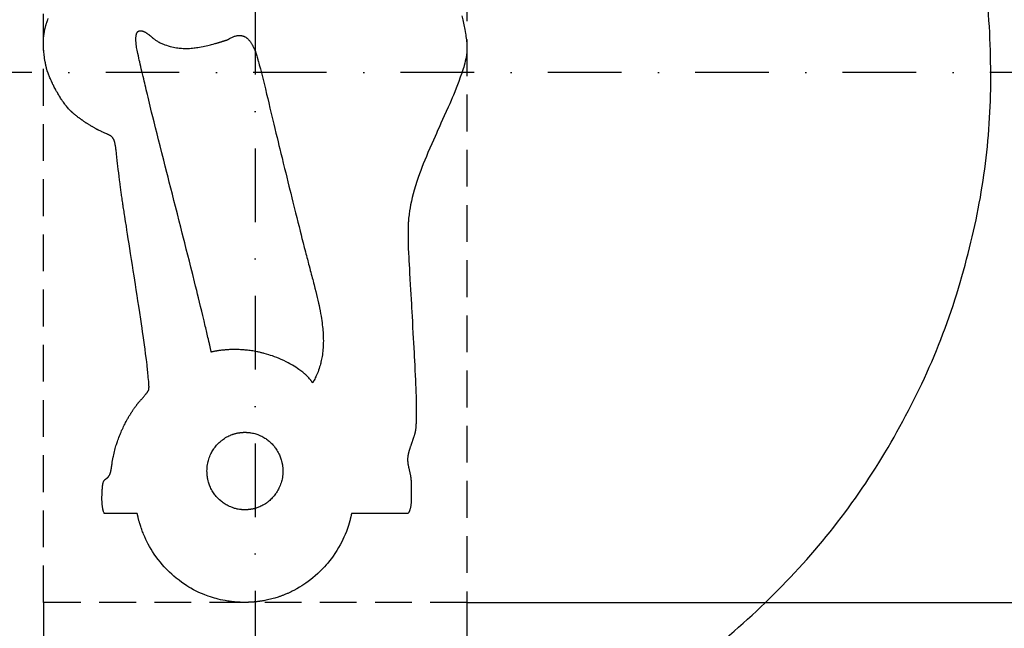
# Model space of a CAD drawing. Header units: millimetres. Extents: x -375 to 430, y -505 to 375.
# Tile 3 of 6: x -80 to 255, y -189 to 18. Entities that reach past the tile are written whole.
import ezdxf

# ---------------------------------------------------------------- set-up
doc = ezdxf.new("R2010")
doc.units = ezdxf.units.MM
doc.header["$LTSCALE"] = 5
doc.linetypes.add('ČERCHOVANÁX2', pattern=[2, 1, -0.5, 0, -0.5])
doc.linetypes.add('ČÁRKOVANÁX2', pattern=[1.5, 1, -0.5])
doc.layers.add('Kóty', color=2, linetype='Continuous')
doc.layers.add('Značka', color=7, linetype='Continuous')
doc.styles.get("Standard").update_dxf_attribs({"font": 'romand.shx', "height": 25})
doc.dimstyles.get("Standard").update_dxf_attribs({"dimtxt": 25, "dimasz": 30, "dimexe": 0.18, "dimexo": 0.0625, "dimgap": 12.5, "dimtad": 1, "dimdec": 0, "dimzin": 0, "dimdsep": 46, "dimtxsty": 'Standard', "dimcen": 0.09, "dimadec": 0, "dimazin": 0, "dimtfac": 1, "dimtdec": 0, "dimtofl": 0, "dimtmove": 0, "dimatfit": 3, "dimfxl": 1, "dimtolj": 1, "dimtzin": 0, "dimarcsym": 0})

# ---------------------------------------------------------------- blocks, each defined once
blk = doc.blocks.new('*D2')
at = {"layer": 'Defpoints', "color": 0, "transparency": 16777216}
for p in [(72, 180), (424.84, 180), (72, -180)]:
    blk.add_point(p, dxfattribs=at)
at = {"layer": 'Kóty', "color": 0, "lineweight": -2, "transparency": 16777216}
for p, q in [((72.06, 180), (425.02, 180)), ((424.84, -150), (424.84, 150)), ((72.06, -180), (425.02, -180))]:
    blk.add_line(p, q, dxfattribs=at)
at = {"layer": 'Kóty', "color": 0, "transparency": 16777216}
for points in [[(419.84, 150), (429.84, 150), (424.84, 180)], [(419.84, -150), (429.84, -150), (424.84, -180)]]:
    blk.add_solid(points, dxfattribs=at)
at = {"layer": 'Kóty', "color": 0, "transparency": 16777216, "insert": (399.84, 0), "char_height": 25, "attachment_point": 5, "rotation": 90}
blk.add_mtext('\\A1;360', dxfattribs=at)
blk = doc.blocks.new('*D3')
at = {"layer": 'Defpoints', "color": 0, "transparency": 16777216}
for p in [(-349.98, 0), (350.05, 0.12), (350.05, -499.82)]:
    blk.add_point(p, dxfattribs=at)
at = {"layer": 'Kóty', "color": 0, "lineweight": -2, "transparency": 16777216}
for p, q in [((350.05, 0.06), (350.05, -500)), ((-349.98, -0.06), (-349.98, -500)), ((-319.98, -499.82), (320.05, -499.82))]:
    blk.add_line(p, q, dxfattribs=at)
at = {"layer": 'Kóty', "color": 0, "transparency": 16777216}
for points in [[(-319.98, -494.82), (-319.98, -504.82), (-349.98, -499.82)], [(320.05, -494.82), (320.05, -504.82), (350.05, -499.82)]]:
    blk.add_solid(points, dxfattribs=at)
at = {"layer": 'Kóty', "color": 0, "transparency": 16777216, "insert": (0.04, -474.82), "char_height": 25, "attachment_point": 5}
blk.add_mtext('\\A1;700', dxfattribs=at)
blk = doc.blocks.new('*D5')
at = {"layer": 'Defpoints', "color": 0, "transparency": 16777216}
for p in [(-72, -180), (72, -180), (72, -424.82)]:
    blk.add_point(p, dxfattribs=at)
at = {"layer": 'Kóty', "color": 0, "lineweight": -2, "transparency": 16777216}
for p, q in [((-72, -180.06), (-72, -425)), ((72, -180.06), (72, -425)), ((-42, -424.82), (42, -424.82))]:
    blk.add_line(p, q, dxfattribs=at)
at = {"layer": 'Kóty', "color": 0, "transparency": 16777216}
for points in [[(-42, -419.82), (-42, -429.82), (-72, -424.82)], [(42, -419.82), (42, -429.82), (72, -424.82)]]:
    blk.add_solid(points, dxfattribs=at)
at = {"layer": 'Kóty', "color": 0, "transparency": 16777216, "insert": (0, -399.82), "char_height": 25, "attachment_point": 5}
blk.add_mtext('\\A1;144', dxfattribs=at)

msp = doc.modelspace()

# ---------------------------------------------------------------- linework, layer by layer
at = {"layer": 'Značka', "color": 6, "linetype": 'ČERCHOVANÁX2', "lineweight": 25, "ltscale": 5}
for p, q in [((0, 375), (0, -375)), ((375, 0), (-375, 0))]:
    msp.add_line(p, q, dxfattribs=at)
at = {"layer": 'Značka', "color": 1}
for points in [[(250.05, 0.12), (250.04, 1.75), (250.03, 3.39, 0.032169), (247.54, 35.98, 0.035722), (240.66, 67.98, 0.036667), (229.93, 98.88, 0.034753), (214.9, 127.94, 0.03404), (196.45, 154.96, 0.034453), (174.5, 179.19, 0.034563), (149.7, 200.52, 0.034428), (122.2, 218.24, 0.03439), (92.73, 232.42, 0.034416), (61.59, 242.43, 0.034424), (29.45, 248.49, 0.034418), (-3.22, 250.1, 0.034416), (-35.84, 247.64, 0.034415), (-67.81, 240.73, 0.034415), (-98.68, 229.92, 0.034416)], [(154.89, -196.3, 0.034405), (179.13, -174.33, 0.034415), (200.45, -149.52, 0.034488), (218.17, -122.04, 0.034417), (232.34, -92.57, 0.034078), (242.36, -61.42, 0.032788), (248.27, -30.87, 0.034264), (250.05, 0.12)]]:
    msp.add_lwpolyline(points, format="xyb", dxfattribs=at)
at = {"layer": 'Značka', "color": 6, "linetype": 'ČÁRKOVANÁX2', "ltscale": 2.5}
msp.add_lwpolyline([(-72, -180), (-72, 180), (72, 180), (72, -180), (-72, -180)], dxfattribs=at)
at = {"layer": 'Značka', "color": 5}
for points in [[(70.28, 19.23), (70.56, 17.92), (70.9, 16.27), (71.23, 14.62), (71.35, 13.97), (71.47, 13.32), (71.57, 12.78), (71.66, 12.24), (71.74, 11.7), (71.81, 11.16), (71.86, 10.72), (71.91, 10.29), (71.95, 9.74), (71.98, 9.2), (71.99, 8.95), (72, 8.71), (72, 8.5), (72, 8.3), (72, 8.09), (72, 7.89), (71.99, 7.72), (71.99, 7.56), (71.98, 7.36), (71.96, 7.15, -0.013721), (71.88, 6.25, -0.013181), (71.75, 5.36), (71.61, 4.62), (71.44, 3.89), (71.26, 3.15), (71.05, 2.43), (70.88, 1.85), (70.69, 1.27), (70.45, 0.55), (70.21, -0.17), (69.71, -1.59), (69.2, -3), (68.76, -4.17), (68.31, -5.33), (67.85, -6.49), (67.38, -7.64), (67, -8.56), (66.61, -9.47), (66.12, -10.61), (65.63, -11.75), (64.97, -13.25), (64.3, -14.74), (63.74, -15.98), (63.17, -17.22), (62.61, -18.46), (62.04, -19.7), (61.59, -20.7), (61.14, -21.69), (60.58, -22.94), (60.03, -24.18), (59.37, -25.69), (58.72, -27.2), (58.19, -28.47), (57.67, -29.74), (57.16, -31.01), (56.67, -32.29), (56.28, -33.32), (55.91, -34.35), (55.45, -35.65), (55.01, -36.96), (54.53, -38.43), (54.08, -39.92), (53.72, -41.17), (53.4, -42.42), (53.1, -43.68), (52.83, -44.95), (52.64, -45.97), (52.47, -46.99), (52.32, -48.08), (52.2, -49.17), (52.18, -49.36), (52.17, -49.55), (52.16, -49.57), (52.16, -49.59), (52.16, -49.63), (52.15, -49.66), (52.15, -49.76), (52.14, -49.85), (52.13, -49.97), (52.12, -50.09), (52.1, -50.22), (52.09, -50.34), (52.09, -50.44), (52.08, -50.54), (52.07, -50.66), (52.06, -50.78), (52.04, -51.08), (52.03, -51.37), (52.02, -51.61), (52.01, -51.86), (52, -52.1), (51.99, -52.34), (51.99, -52.54), (51.98, -52.73), (51.98, -52.94), (51.97, -53.15), (51.97, -53.18), (51.97, -53.22), (51.97, -53.44), (51.96, -53.67), (51.96, -54.12), (51.96, -54.56), (51.96, -55.68), (51.97, -56.8), (52.01, -58.29), (52.06, -59.79), (52.12, -61.28), (52.19, -62.77), (52.26, -63.96), (52.32, -65.15), (52.41, -66.64), (52.5, -68.13), (52.61, -70.1), (52.73, -72.07), (52.82, -73.71), (52.92, -75.36), (53.01, -77), (53.1, -78.64), (53.17, -79.95), (53.25, -81.26), (53.34, -82.9), (53.43, -84.54), (53.54, -86.54), (53.65, -88.54), (53.74, -90.2), (53.83, -91.87), (53.92, -93.53), (54.01, -95.2), (54.09, -96.53), (54.16, -97.86), (54.24, -99.53), (54.33, -101.19), (54.41, -102.84), (54.49, -104.49), (54.55, -105.86), (54.61, -107.24), (54.65, -108.61), (54.69, -109.98), (54.72, -111.08), (54.74, -112.18), (54.75, -113.56), (54.75, -114.93), (54.75, -115.41), (54.75, -115.88), (54.75, -116.28), (54.74, -116.67), (54.74, -117.07), (54.73, -117.47), (54.72, -117.78), (54.71, -118.1), (54.7, -118.5), (54.69, -118.89), (54.68, -119.23), (54.66, -119.57), (54.65, -119.85), (54.63, -120.13), (54.61, -120.41), (54.59, -120.69), (54.57, -120.91), (54.54, -121.14), (54.5, -121.41), (54.45, -121.69), (54.42, -121.88), (54.38, -122.07), (54.35, -122.23), (54.31, -122.39), (54.27, -122.55), (54.23, -122.7), (54.2, -122.83), (54.16, -122.95), (54.12, -123.11), (54.07, -123.27), (54.01, -123.48), (53.94, -123.7), (53.88, -123.89), (53.83, -124.07), (53.76, -124.25), (53.7, -124.43), (53.65, -124.57), (53.61, -124.72), (53.54, -124.9), (53.48, -125.08), (53.4, -125.31), (53.32, -125.53), (53.25, -125.72), (53.19, -125.91), (53.12, -126.1), (53.05, -126.29), (53, -126.44), (52.95, -126.6), (52.88, -126.79), (52.82, -126.98), (52.74, -127.2), (52.67, -127.42), (52.61, -127.6), (52.55, -127.79), (52.49, -127.97), (52.43, -128.16), (52.38, -128.31), (52.34, -128.45), (52.29, -128.64), (52.23, -128.83), (52.2, -128.93), (52.18, -129.03), (52.15, -129.12), (52.13, -129.21), (52.11, -129.29), (52.09, -129.38), (52.07, -129.45), (52.06, -129.51), (52.04, -129.6), (52.02, -129.69), (52, -129.78), (51.98, -129.88), (51.96, -129.96), (51.95, -130.04), (51.93, -130.12), (51.92, -130.2), (51.91, -130.26), (51.9, -130.32), (51.89, -130.4), (51.88, -130.48), (51.85, -130.73), (51.83, -130.99), (51.82, -131.19), (51.82, -131.41), (51.82, -131.62), (51.83, -131.82), (51.84, -131.99), (51.85, -132.16), (51.87, -132.37), (51.9, -132.58), (51.92, -132.79), (51.95, -133), (51.98, -133.17), (52.01, -133.34), (52.05, -133.51), (52.08, -133.68), (52.11, -133.82), (52.14, -133.96), (52.18, -134.13), (52.22, -134.3), (52.27, -134.52), (52.32, -134.73), (52.36, -134.91), (52.4, -135.09), (52.44, -135.26), (52.49, -135.44), (52.52, -135.58), (52.55, -135.73), (52.59, -135.91), (52.63, -136.08), (52.68, -136.31), (52.72, -136.54), (52.76, -136.73), (52.79, -136.92), (52.82, -137.11), (52.85, -137.3), (52.88, -137.45), (52.9, -137.61), (52.92, -137.8), (52.94, -137.99), (52.95, -138.09), (52.96, -138.19), (52.97, -138.27), (52.97, -138.35), (52.98, -138.43), (52.99, -138.51), (52.99, -138.58), (52.99, -138.65), (52.99, -138.73), (53, -138.81), (53, -138.91), (53, -139.01), (53, -139.1), (53, -139.18), (53, -139.27), (53, -139.35), (53, -139.42), (53, -139.49), (53, -139.57), (53, -139.66), (53, -139.95), (53, -140.23), (53, -140.47), (53, -140.71), (53, -140.95), (53.01, -141.19), (53.01, -141.38), (53.01, -141.57), (53.02, -141.81), (53.02, -142.05), (53.03, -142.33), (53.04, -142.6), (53.04, -142.83), (53.05, -143.06), (53.05, -143.29), (53.05, -143.52), (53.06, -143.71), (53.06, -143.89), (53.06, -144.12), (53.06, -144.35), (53.06, -144.62), (53.05, -144.9), (53.05, -145.12), (53.04, -145.35), (53.03, -145.58), (53.02, -145.81), (53.01, -145.99), (52.99, -146.17), (52.98, -146.4), (52.95, -146.62), (52.93, -146.87), (52.9, -147.11), (52.87, -147.31), (52.84, -147.51), (52.8, -147.71), (52.76, -147.91), (52.72, -148.07), (52.68, -148.22), (52.62, -148.42), (52.55, -148.61), (52.53, -148.69), (52.5, -148.77), (52.47, -148.83), (52.44, -148.9), (52.42, -148.96), (52.39, -149.03), (52.36, -149.08), (52.34, -149.13), (52.31, -149.19), (52.27, -149.26), (52.25, -149.3), (52.23, -149.34), (52.21, -149.38), (52.19, -149.41), (52.17, -149.45), (52.15, -149.48), (52.13, -149.51), (52.11, -149.54), (52.09, -149.57), (52.07, -149.61), (52.05, -149.63), (52.03, -149.65), (52.01, -149.67), (52, -149.69), (51.99, -149.71), (51.97, -149.73), (51.96, -149.74), (51.95, -149.76), (51.93, -149.78), (51.92, -149.8), (32.77, -149.8), (32.77, -149.82), (32.76, -149.84), (32.73, -150), (32.69, -150.17), (32.66, -150.32), (32.62, -150.47), (32.59, -150.63), (32.55, -150.78), (32.52, -150.9), (32.49, -151.03), (32.46, -151.16), (32.43, -151.29), (32.43, -151.31), (32.42, -151.33), (32.38, -151.49), (32.34, -151.65), (32.26, -151.96), (32.18, -152.28), (31.96, -153.06), (31.73, -153.84), (31.39, -154.87), (31.01, -155.89), (30.61, -156.89), (30.18, -157.89), (29.81, -158.68), (29.42, -159.45), (28.91, -160.41), (28.37, -161.35), (27.75, -162.4), (27.1, -163.43), (26.53, -164.26), (25.93, -165.08), (25.32, -165.88), (24.68, -166.67), (24.15, -167.28), (23.61, -167.88), (22.91, -168.61), (22.19, -169.33), (21.32, -170.17), (20.43, -170.98), (19.66, -171.63), (18.87, -172.26), (18.07, -172.87), (17.25, -173.46), (16.58, -173.91), (15.9, -174.34), (15.04, -174.86), (14.17, -175.36), (13.09, -175.95, -0.009284), (11.99, -176.5, -0.008569), (11.07, -176.93, -0.007832), (10.13, -177.33, -0.007564), (9.18, -177.71, -0.007704), (8.22, -178.05, -0.006535), (7.44, -178.3, -0.007226), (6.66, -178.54, -0.007901), (5.68, -178.8, -0.00488), (4.69, -179.04), (4.2, -179.15), (3.71, -179.26), (3.31, -179.34), (2.9, -179.42), (2.49, -179.49, -0.003048), (2.07, -179.56), (1.75, -179.6, -0.002442), (1.42, -179.65, -0.002844), (1, -179.71, -0.002544), (0.59, -179.76, -0.001931), (0.27, -179.79, -0.00218), (-0.04, -179.82, -0.002031), (-0.31, -179.85, -0.00202), (-0.57, -179.88, -0.002145), (-0.83, -179.9), (-1.1, -179.92), (-1.31, -179.93), (-1.52, -179.94), (-1.78, -179.96), (-2.05, -179.97), (-2.24, -179.97), (-2.43, -179.98), (-2.59, -179.98), (-2.75, -179.99), (-2.91, -179.99), (-3.07, -179.99), (-3.2, -180), (-3.33, -180), (-3.47, -180), (-3.61, -180), (-3.63, -180), (-3.65, -180), (-3.68, -180), (-3.7, -180), (-3.75, -180), (-3.8, -180), (-3.92, -180), (-4.04, -180), (-4.2, -179.99), (-4.36, -179.99), (-4.52, -179.99), (-4.68, -179.98), (-4.81, -179.98), (-4.94, -179.98), (-5.1, -179.97), (-5.26, -179.97), (-5.64, -179.95), (-6.02, -179.93), (-6.34, -179.91), (-6.65, -179.88), (-6.97, -179.85), (-7.28, -179.82), (-7.54, -179.8), (-7.79, -179.77), (-8.1, -179.73), (-8.42, -179.69, -0.00534), (-9.34, -179.56, -0.006997), (-10.25, -179.41), (-11.01, -179.26), (-11.77, -179.1), (-12.53, -178.92), (-13.28, -178.72), (-13.87, -178.56), (-14.47, -178.38), (-15.2, -178.13), (-15.94, -177.88), (-17.08, -177.46, -0.009597), (-18.2, -177), (-19.13, -176.59), (-20.04, -176.15), (-20.94, -175.68), (-21.82, -175.19), (-22.52, -174.78), (-23.21, -174.35), (-24.06, -173.79), (-24.89, -173.21), (-25.86, -172.5), (-26.82, -171.76), (-27.6, -171.12), (-28.35, -170.45), (-29.09, -169.76), (-29.81, -169.05), (-30.37, -168.47), (-30.92, -167.88), (-31.58, -167.12), (-32.23, -166.34), (-32.99, -165.39), (-33.73, -164.41), (-34.31, -163.58), (-34.88, -162.73), (-35.41, -161.87), (-35.93, -160.99), (-36.32, -160.27), (-36.69, -159.55), (-37.13, -158.63), (-37.56, -157.71), (-37.76, -157.25), (-37.95, -156.8), (-38.11, -156.41), (-38.26, -156.03), (-38.41, -155.64), (-38.55, -155.25), (-38.66, -154.94), (-38.77, -154.63), (-38.9, -154.24), (-39.03, -153.85), (-39.12, -153.55), (-39.22, -153.25), (-39.3, -153), (-39.37, -152.75), (-39.44, -152.5), (-39.51, -152.25), (-39.56, -152.04), (-39.62, -151.84), (-39.68, -151.59), (-39.74, -151.33), (-39.79, -151.15), (-39.83, -150.97), (-39.87, -150.81), (-39.9, -150.66), (-39.94, -150.5), (-39.97, -150.35), (-40, -150.23), (-40.02, -150.1), (-40.05, -149.97), (-40.08, -149.84), (-40.09, -149.82), (-40.09, -149.8), (-51.28, -149.8), (-51.29, -149.77), (-51.3, -149.75), (-51.31, -149.73), (-51.32, -149.71), (-51.33, -149.69), (-51.34, -149.67), (-51.35, -149.66), (-51.36, -149.64), (-51.36, -149.62), (-51.37, -149.6), (-51.45, -149.41), (-51.52, -149.22), (-51.58, -149.06), (-51.62, -148.9), (-51.67, -148.73), (-51.71, -148.57), (-51.74, -148.43), (-51.77, -148.3), (-51.8, -148.13), (-51.83, -147.97), (-51.87, -147.74), (-51.9, -147.52), (-51.93, -147.34), (-51.95, -147.15), (-51.97, -146.96), (-51.99, -146.78), (-52, -146.63), (-52.01, -146.48), (-52.03, -146.29), (-52.04, -146.1), (-52.05, -145.87), (-52.06, -145.63), (-52.07, -145.43), (-52.07, -145.23), (-52.07, -145.03), (-52.08, -144.83), (-52.08, -144.67), (-52.08, -144.51), (-52.07, -144.31), (-52.07, -144.11), (-52.07, -143.87), (-52.06, -143.63), (-52.06, -143.44), (-52.05, -143.24), (-52.04, -143.04), (-52.03, -142.84), (-52.02, -142.69), (-52.02, -142.53), (-52, -142.33), (-51.99, -142.13), (-51.99, -142.04), (-51.98, -141.95), (-51.98, -141.88), (-51.98, -141.8), (-51.97, -141.73), (-51.96, -141.65), (-51.96, -141.59), (-51.96, -141.53), (-51.95, -141.46), (-51.95, -141.38), (-51.94, -141.3), (-51.94, -141.21), (-51.93, -141.14), (-51.93, -141.07), (-51.92, -141), (-51.91, -140.93), (-51.91, -140.87), (-51.91, -140.82), (-51.9, -140.75), (-51.89, -140.68), (-51.88, -140.48), (-51.86, -140.28), (-51.84, -140.12), (-51.82, -139.96), (-51.79, -139.79), (-51.75, -139.63), (-51.72, -139.51), (-51.69, -139.38), (-51.63, -139.23), (-51.57, -139.08), (-51.54, -139.01), (-51.51, -138.94), (-51.49, -138.89), (-51.46, -138.84), (-51.43, -138.79), (-51.4, -138.74), (-51.38, -138.69), (-51.35, -138.65), (-51.32, -138.61), (-51.28, -138.56), (-51.25, -138.51), (-51.21, -138.47), (-51.18, -138.43), (-51.14, -138.39), (-51.11, -138.35), (-51.07, -138.32), (-51.05, -138.29), (-51.01, -138.26), (-50.98, -138.23), (-50.94, -138.2), (-50.88, -138.15), (-50.82, -138.1), (-50.76, -138.06), (-50.71, -138.01), (-50.66, -137.98), (-50.6, -137.94), (-50.56, -137.91), (-50.52, -137.87), (-50.46, -137.83), (-50.41, -137.79), (-50.35, -137.75), (-50.29, -137.7), (-50.24, -137.66), (-50.2, -137.62), (-50.15, -137.58), (-50.1, -137.54), (-50.07, -137.5), (-50.03, -137.47), (-49.99, -137.42), (-49.95, -137.37), (-49.88, -137.31), (-49.82, -137.24), (-49.78, -137.17), (-49.73, -137.11), (-49.69, -137.05), (-49.65, -136.98), (-49.61, -136.93), (-49.58, -136.88), (-49.54, -136.81), (-49.51, -136.74), (-49.44, -136.6), (-49.38, -136.46), (-49.33, -136.34), (-49.28, -136.22), (-49.24, -136.1), (-49.2, -135.97), (-49.17, -135.87), (-49.14, -135.78), (-49.11, -135.65), (-49.08, -135.52), (-49.06, -135.47), (-49.05, -135.41), (-49.04, -135.36), (-49.03, -135.32), (-49.02, -135.27), (-49.01, -135.22), (-49, -135.18), (-48.99, -135.14), (-48.99, -135.1), (-48.98, -135.05), (-48.96, -134.95), (-48.94, -134.85), (-48.93, -134.77), (-48.92, -134.68), (-48.91, -134.6), (-48.89, -134.52), (-48.88, -134.45), (-48.88, -134.38), (-48.87, -134.31), (-48.86, -134.24), (-48.85, -134.23), (-48.85, -134.21), (-48.84, -134.13), (-48.83, -134.05), (-48.81, -133.88), (-48.78, -133.72), (-48.72, -133.31), (-48.66, -132.9), (-48.57, -132.35), (-48.48, -131.8), (-48.38, -131.26), (-48.28, -130.71), (-48.19, -130.28), (-48.1, -129.84), (-47.97, -129.31), (-47.84, -128.77), (-47.7, -128.24), (-47.56, -127.71), (-47.44, -127.28), (-47.31, -126.84), (-47.18, -126.41), (-47.04, -125.98), (-46.93, -125.63), (-46.81, -125.29), (-46.65, -124.86), (-46.5, -124.43), (-46.31, -123.93), (-46.11, -123.42), (-45.94, -123), (-45.77, -122.58), (-45.6, -122.17), (-45.41, -121.75), (-45.27, -121.42), (-45.12, -121.09), (-44.92, -120.68), (-44.73, -120.28), (-44.49, -119.79), (-44.24, -119.3), (-44.03, -118.89), (-43.82, -118.49), (-43.6, -118.09), (-43.38, -117.69), (-43.19, -117.38), (-43.01, -117.06), (-42.78, -116.67), (-42.54, -116.28), (-42.42, -116.1), (-42.31, -115.91), (-42.21, -115.75), (-42.11, -115.6), (-42.01, -115.44), (-41.91, -115.29), (-41.83, -115.16), (-41.75, -115.04), (-41.65, -114.88), (-41.55, -114.73), (-41.43, -114.54), (-41.31, -114.36), (-41.2, -114.2), (-41.1, -114.05), (-41, -113.89), (-40.89, -113.74), (-40.81, -113.62), (-40.72, -113.5), (-40.61, -113.35), (-40.5, -113.2), (-40.39, -113.05), (-40.28, -112.91), (-40.18, -112.79), (-40.09, -112.67), (-39.99, -112.55), (-39.89, -112.43), (-39.82, -112.34), (-39.74, -112.24), (-39.64, -112.12), (-39.54, -112.01), (-39.41, -111.86), (-39.28, -111.71), (-39.18, -111.59), (-39.07, -111.47), (-38.96, -111.34), (-38.85, -111.22), (-38.77, -111.12), (-38.68, -111.02), (-38.57, -110.9), (-38.46, -110.78), (-38.33, -110.63), (-38.21, -110.48), (-38.1, -110.35), (-37.99, -110.23), (-37.88, -110.1), (-37.78, -109.98), (-37.69, -109.88), (-37.61, -109.78), (-37.5, -109.65), (-37.39, -109.52), (-37.29, -109.4), (-37.18, -109.27), (-37.1, -109.16), (-37.01, -109.06), (-36.93, -108.95), (-36.84, -108.84), (-36.77, -108.75), (-36.71, -108.67), (-36.63, -108.56), (-36.55, -108.44), (-36.52, -108.4), (-36.5, -108.36), (-36.47, -108.33), (-36.45, -108.29), (-36.43, -108.26), (-36.41, -108.22), (-36.39, -108.2), (-36.37, -108.17), (-36.35, -108.14), (-36.33, -108.1), (-36.32, -108.08), (-36.31, -108.06), (-36.3, -108.04), (-36.29, -108.02), (-36.28, -108.01), (-36.27, -107.99), (-36.26, -107.97), (-36.26, -107.96), (-36.25, -107.94), (-36.24, -107.92), (-36.24, -107.91), (-36.23, -107.9), (-36.23, -107.89), (-36.22, -107.88), (-36.22, -107.87), (-36.22, -107.86), (-36.21, -107.86), (-36.21, -107.85), (-36.21, -107.84), (-36.2, -107.83), (-36.19, -107.78), (-36.19, -107.73), (-36.18, -107.68), (-36.17, -107.64), (-36.16, -107.6), (-36.15, -107.56), (-36.15, -107.52), (-36.14, -107.49), (-36.13, -107.45), (-36.13, -107.4), (-36.11, -107.21), (-36.1, -107.02), (-36.09, -106.86), (-36.09, -106.69), (-36.1, -106.53), (-36.1, -106.37), (-36.11, -106.24), (-36.12, -106.11), (-36.13, -105.95), (-36.14, -105.79), (-36.2, -105), (-36.27, -104.22), (-36.33, -103.57), (-36.39, -102.92), (-36.45, -102.28), (-36.52, -101.63), (-36.57, -101.11), (-36.63, -100.59), (-36.7, -99.95), (-36.77, -99.3), (-36.99, -97.43), (-37.23, -95.57), (-37.43, -94.01), (-37.64, -92.46), (-37.86, -90.9), (-38.08, -89.35), (-38.27, -88.11), (-38.45, -86.86), (-38.68, -85.31), (-38.92, -83.75), (-39.25, -81.56), (-39.58, -79.36), (-39.86, -77.52), (-40.14, -75.69), (-40.42, -73.86), (-40.7, -72.03), (-40.92, -70.57), (-41.15, -69.1), (-41.43, -67.27), (-41.72, -65.44), (-42.03, -63.46), (-42.34, -61.47), (-42.6, -59.81), (-42.86, -58.16), (-43.12, -56.5), (-43.38, -54.85), (-43.58, -53.52), (-43.79, -52.19), (-44.05, -50.54), (-44.31, -48.88), (-44.4, -48.27), (-44.5, -47.65), (-44.58, -47.14), (-44.66, -46.63), (-44.74, -46.12), (-44.82, -45.6), (-44.88, -45.19), (-44.94, -44.78), (-45.02, -44.27), (-45.1, -43.76), (-45.18, -43.21), (-45.26, -42.66), (-45.33, -42.21), (-45.39, -41.75), (-45.46, -41.29), (-45.52, -40.84), (-45.58, -40.47), (-45.63, -40.11), (-45.69, -39.65), (-45.75, -39.19), (-45.94, -37.8), (-46.12, -36.41), (-46.26, -35.25), (-46.4, -34.09), (-46.53, -32.92), (-46.67, -31.76), (-46.77, -30.83), (-46.88, -29.9), (-47.01, -28.73), (-47.14, -27.57), (-47.18, -27.16), (-47.23, -26.75), (-47.27, -26.4), (-47.32, -26.06), (-47.36, -25.72), (-47.41, -25.38), (-47.46, -25.11), (-47.5, -24.84), (-47.57, -24.5), (-47.64, -24.16), (-47.67, -24.01), (-47.7, -23.87), (-47.73, -23.75), (-47.76, -23.63), (-47.8, -23.51), (-47.83, -23.39), (-47.86, -23.29), (-47.89, -23.2), (-47.93, -23.08), (-47.98, -22.97), (-48.01, -22.89), (-48.04, -22.81), (-48.07, -22.74), (-48.11, -22.67), (-48.14, -22.61), (-48.17, -22.55), (-48.2, -22.5), (-48.23, -22.45), (-48.26, -22.38), (-48.3, -22.32), (-48.33, -22.28), (-48.36, -22.24), (-48.39, -22.2), (-48.41, -22.17), (-48.44, -22.14), (-48.47, -22.1), (-48.49, -22.08), (-48.51, -22.05), (-48.54, -22.02), (-48.57, -21.99), (-48.61, -21.95), (-48.64, -21.91), (-48.67, -21.88), (-48.7, -21.85), (-48.73, -21.83), (-48.76, -21.8), (-48.79, -21.77), (-48.81, -21.75), (-48.85, -21.73), (-48.88, -21.7), (-48.94, -21.65), (-49.01, -21.6), (-49.07, -21.56), (-49.12, -21.52), (-49.18, -21.49), (-49.24, -21.45), (-49.29, -21.42), (-49.33, -21.4), (-49.39, -21.36), (-49.45, -21.33), (-49.57, -21.27), (-49.69, -21.2), (-49.78, -21.16), (-49.88, -21.11), (-49.98, -21.06), (-50.08, -21.01), (-50.16, -20.98), (-50.24, -20.94), (-50.35, -20.9), (-50.45, -20.85), (-50.75, -20.72), (-51.06, -20.59), (-51.32, -20.47), (-51.57, -20.36), (-51.83, -20.25), (-52.08, -20.13), (-52.29, -20.04), (-52.49, -19.94), (-52.74, -19.82), (-52.99, -19.7), (-53.17, -19.61), (-53.35, -19.52), (-53.5, -19.44), (-53.65, -19.36), (-53.79, -19.29), (-53.94, -19.21), (-54.06, -19.14), (-54.17, -19.08), (-54.32, -19), (-54.46, -18.92), (-54.67, -18.8), (-54.88, -18.68), (-55.06, -18.58), (-55.23, -18.48), (-55.41, -18.37), (-55.58, -18.27), (-55.72, -18.19), (-55.85, -18.1), (-56.03, -18), (-56.2, -17.89), (-56.4, -17.77), (-56.6, -17.64), (-56.77, -17.54), (-56.93, -17.43), (-57.1, -17.32), (-57.26, -17.21), (-57.4, -17.13), (-57.53, -17.04), (-57.69, -16.93), (-57.86, -16.82), (-58.02, -16.71), (-58.19, -16.6), (-58.33, -16.5), (-58.47, -16.4), (-58.61, -16.31), (-58.75, -16.21), (-58.87, -16.13), (-58.98, -16.06), (-59.11, -15.96), (-59.25, -15.86), (-59.42, -15.74), (-59.58, -15.62), (-59.72, -15.52), (-59.86, -15.42), (-59.99, -15.32), (-60.13, -15.22), (-60.24, -15.14), (-60.34, -15.06), (-60.48, -14.95), (-60.61, -14.85), (-60.77, -14.73), (-60.93, -14.61), (-61.06, -14.5), (-61.18, -14.4), (-61.31, -14.29), (-61.44, -14.19), (-61.54, -14.1), (-61.64, -14.02), (-61.77, -13.91), (-61.89, -13.8), (-61.95, -13.75), (-62.01, -13.7), (-62.06, -13.66), (-62.11, -13.62), (-62.15, -13.57), (-62.2, -13.53), (-62.24, -13.49), (-62.28, -13.46), (-62.33, -13.42), (-62.37, -13.37), (-62.43, -13.32), (-62.48, -13.27), (-62.53, -13.23), (-62.58, -13.19), (-62.62, -13.14), (-62.67, -13.1), (-62.7, -13.07), (-62.74, -13.03), (-62.78, -13), (-62.82, -12.96), (-62.82, -12.95), (-62.83, -12.95), (-62.87, -12.91), (-62.91, -12.87), (-62.99, -12.79), (-63.07, -12.71), (-63.26, -12.51), (-63.45, -12.3), (-63.7, -12.03), (-63.94, -11.74), (-64.17, -11.45), (-64.4, -11.16), (-64.58, -10.92), (-64.75, -10.68), (-64.97, -10.38), (-65.19, -10.07), (-65.45, -9.69), (-65.71, -9.31), (-65.92, -8.99), (-66.13, -8.66), (-66.33, -8.34), (-66.54, -8.01), (-66.69, -7.75), (-66.85, -7.49), (-67.05, -7.15), (-67.24, -6.82), (-67.48, -6.4), (-67.71, -5.99), (-67.91, -5.64), (-68.1, -5.28), (-68.28, -4.93), (-68.47, -4.57), (-68.61, -4.29), (-68.76, -4), (-68.93, -3.64), (-69.11, -3.28), (-69.29, -2.88), (-69.48, -2.48), (-69.63, -2.15), (-69.77, -1.81), (-69.92, -1.47), (-70.06, -1.13), (-70.16, -0.86), (-70.27, -0.59), (-70.4, -0.24), (-70.52, 0.1), (-70.57, 0.25), (-70.62, 0.39), (-70.66, 0.51), (-70.7, 0.63), (-70.74, 0.75), (-70.77, 0.88), (-70.8, 0.97), (-70.83, 1.07), (-70.87, 1.19), (-70.9, 1.31), (-70.93, 1.44), (-70.97, 1.57), (-70.99, 1.68), (-71.02, 1.79), (-71.04, 1.9), (-71.07, 2.01), (-71.09, 2.09), (-71.1, 2.18), (-71.12, 2.27), (-71.14, 2.36), (-71.14, 2.38), (-71.15, 2.39), (-71.16, 2.48), (-71.18, 2.56), (-71.21, 2.72), (-71.25, 2.89), (-71.32, 3.3), (-71.4, 3.71), (-71.49, 4.26), (-71.58, 4.81), (-71.65, 5.36), (-71.72, 5.92), (-71.77, 6.36), (-71.82, 6.81), (-71.87, 7.36), (-71.91, 7.92), (-71.94, 8.36), (-71.97, 8.8), (-71.98, 9.16), (-71.99, 9.53), (-72, 9.9), (-72, 10.27), (-72, 10.56), (-71.99, 10.85, -0.004919), (-71.97, 11.22), (-71.94, 11.59, -0.004666), (-71.91, 12, -0.005774), (-71.87, 12.41, -0.005067), (-71.83, 12.75, -0.004639), (-71.78, 13.09, -0.004375), (-71.73, 13.43, -0.004215), (-71.67, 13.77, -0.00347), (-71.62, 14.05, -0.003599), (-71.56, 14.32, -0.004081), (-71.49, 14.65, -0.002727), (-71.41, 14.99, -0.003435), (-71.3, 15.44, -0.004867), (-71.18, 15.89, -0.004242), (-71.07, 16.26, -0.003441), (-70.96, 16.63, -0.002968), (-70.85, 17.01), (-70.73, 17.37), (-70.63, 17.67), (-70.53, 17.96), (-70.4, 18.32)], [(-9.5, 11.12), (-9.5, 11.13), (-9.49, 11.13), (-9.45, 11.16), (-9.4, 11.18), (-9.36, 11.21), (-9.31, 11.24), (-9.27, 11.26), (-9.23, 11.29), (-9.19, 11.31), (-9.15, 11.33), (-9.11, 11.36), (-9.07, 11.38), (-8.78, 11.55), (-8.48, 11.71), (-8.23, 11.84), (-7.98, 11.96), (-7.72, 12.07), (-7.46, 12.17), (-7.25, 12.25), (-7.04, 12.32), (-6.77, 12.4), (-6.5, 12.46), (-6.3, 12.51), (-6.1, 12.55), (-5.94, 12.58), (-5.77, 12.6), (-5.6, 12.61), (-5.43, 12.62), (-5.29, 12.62), (-5.16, 12.62), (-4.99, 12.6), (-4.82, 12.59), (-4.66, 12.56), (-4.5, 12.54), (-4.36, 12.51), (-4.23, 12.47), (-4.1, 12.43), (-3.97, 12.39), (-3.86, 12.35), (-3.76, 12.31), (-3.64, 12.25), (-3.51, 12.19), (-3.36, 12.1), (-3.2, 12.01), (-3.07, 11.93), (-2.95, 11.84), (-2.83, 11.75), (-2.72, 11.66), (-2.62, 11.58), (-2.54, 11.5), (-2.43, 11.4), (-2.32, 11.29), (-2.12, 11.07), (-1.92, 10.85), (-1.76, 10.65), (-1.62, 10.45), (-1.47, 10.25), (-1.34, 10.04), (-1.23, 9.87), (-1.13, 9.69), (-1.01, 9.48), (-0.89, 9.26, -0.007817), (-0.65, 8.8, -0.008826), (-0.43, 8.33), (-0.26, 7.94), (-0.09, 7.54), (0.06, 7.14), (0.21, 6.73), (0.32, 6.41), (0.42, 6.08), (0.55, 5.67), (0.67, 5.26), (0.71, 5.13), (0.74, 5.01), (0.77, 4.91), (0.8, 4.81), (0.83, 4.71), (0.86, 4.61), (0.88, 4.53), (0.9, 4.45), (0.92, 4.37), (0.95, 4.28), (0.95, 4.26), (0.96, 4.25), (1.03, 3.98), (1.1, 3.71), (1.25, 3.16), (1.4, 2.62), (1.76, 1.26), (2.11, -0.1), (2.57, -1.92), (3.02, -3.74), (3.46, -5.56), (3.9, -7.38), (4.25, -8.84), (4.6, -10.3), (5.04, -12.12), (5.47, -13.95), (5.9, -15.75), (6.34, -17.55), (6.7, -19.05), (7.07, -20.55), (7.44, -22.05), (7.8, -23.54), (8.1, -24.74), (8.39, -25.94), (8.76, -27.44), (9.13, -28.94), (9.57, -30.75), (10.02, -32.55), (10.38, -34.06), (10.75, -35.57), (11.12, -37.08), (11.49, -38.58), (11.79, -39.79), (12.08, -40.99), (12.46, -42.5), (12.83, -44.01), (13.29, -45.86), (13.75, -47.7), (14.13, -49.24), (14.52, -50.78), (14.91, -52.32), (15.3, -53.86), (15.61, -55.09), (15.92, -56.32), (16.31, -57.86), (16.71, -59.39), (16.9, -60.15), (17.09, -60.9), (17.25, -61.53), (17.42, -62.16), (17.58, -62.79), (17.74, -63.42), (17.87, -63.92), (18, -64.43), (18.17, -65.06), (18.33, -65.68), (18.54, -66.45), (18.74, -67.22), (18.91, -67.86), (19.08, -68.5), (19.25, -69.13), (19.42, -69.77), (19.55, -70.28), (19.69, -70.8), (19.86, -71.43), (20.02, -72.07), (20.33, -73.24), (20.62, -74.41), (20.87, -75.39), (21.1, -76.37), (21.33, -77.35), (21.55, -78.33), (21.72, -79.11), (21.88, -79.9), (22.07, -80.89), (22.25, -81.88), (22.4, -82.72), (22.54, -83.57), (22.65, -84.27), (22.74, -84.99), (22.83, -85.7), (22.91, -86.41), (22.97, -86.98), (23.02, -87.55), (23.07, -88.26), (23.11, -88.98), (23.14, -89.74), (23.17, -90.5), (23.18, -91.14), (23.17, -91.78), (23.15, -92.41), (23.13, -93.05), (23.1, -93.56), (23.06, -94.06), (22.99, -94.69), (22.92, -95.33), (22.84, -95.89), (22.75, -96.46), (22.67, -96.93), (22.58, -97.4), (22.48, -97.86), (22.38, -98.33), (22.28, -98.7), (22.19, -99.07), (22.06, -99.52), (21.92, -99.98), (21.74, -100.56), (21.54, -101.14), (21.37, -101.61), (21.18, -102.08), (20.99, -102.55), (20.78, -103.01), (20.61, -103.38), (20.43, -103.74), (20.24, -104.13), (20.04, -104.5), (20, -104.57), (19.96, -104.64), (19.96, -104.65), (19.95, -104.66), (19.94, -104.68), (19.92, -104.71), (19.89, -104.77), (19.86, -104.83), (19.81, -104.91), (19.77, -104.99), (19.73, -105.07), (19.68, -105.15), (19.64, -105.21), (19.61, -105.28), (19.57, -105.34), (19.53, -105.41), (19.52, -105.42), (19.52, -105.44), (19.51, -105.43), (19.51, -105.42), (19.5, -105.41), (19.49, -105.39), (19.47, -105.36), (19.45, -105.33), (19.43, -105.28), (19.4, -105.24), (19.37, -105.2), (19.35, -105.15), (19.33, -105.12), (19.3, -105.08), (19.28, -105.04), (19.25, -105), (19.17, -104.88), (19.09, -104.76), (19.02, -104.67), (18.94, -104.57), (18.87, -104.48), (18.8, -104.38), (18.74, -104.31), (18.68, -104.24), (18.6, -104.15), (18.52, -104.06), (18.26, -103.76), (17.99, -103.48), (17.76, -103.24), (17.53, -103.02), (17.29, -102.79), (17.05, -102.57), (16.86, -102.4), (16.66, -102.23), (16.4, -102.02), (16.15, -101.81), (15.53, -101.33), (14.89, -100.86), (14.35, -100.48), (13.8, -100.11), (13.24, -99.76), (12.68, -99.42), (12.22, -99.16), (11.76, -98.9), (11.18, -98.59), (10.59, -98.29), (9.72, -97.86), (8.85, -97.46), (8.11, -97.14), (7.37, -96.83), (6.62, -96.55), (5.86, -96.28), (5.25, -96.07), (4.64, -95.88), (3.87, -95.65), (3.09, -95.43, 0.005088), (2.03, -95.16, 0.007747), (0.96, -94.91, 0.007244), (0.07, -94.73, 0.006627), (-0.83, -94.57, 0.006397), (-1.73, -94.43, 0.006478), (-2.63, -94.32, 0.005559), (-3.36, -94.25, 0.006303), (-4.08, -94.19, 0.006752), (-4.99, -94.14, 0.003757), (-5.9, -94.11), (-6.37, -94.1), (-6.84, -94.09), (-7.24, -94.09), (-7.63, -94.09), (-8.02, -94.1), (-8.41, -94.12), (-8.73, -94.13), (-9.04, -94.14), (-9.43, -94.17), (-9.82, -94.2), (-10.25, -94.23, 0.00321), (-10.68, -94.27), (-11.04, -94.3), (-11.39, -94.34), (-11.75, -94.39, 0.002762), (-12.1, -94.43), (-12.38, -94.47, 0.002595), (-12.67, -94.51, 0.00285), (-13.02, -94.57, 0.002092), (-13.37, -94.63), (-13.56, -94.67), (-13.75, -94.7), (-13.9, -94.73), (-14.06, -94.76), (-14.21, -94.79), (-14.37, -94.82), (-14.49, -94.84), (-14.61, -94.87), (-14.74, -94.89), (-14.88, -94.92), (-14.9, -94.93), (-14.92, -94.93), (-14.93, -94.89), (-14.94, -94.84), (-14.96, -94.76), (-14.98, -94.67), (-15.03, -94.45), (-15.08, -94.23), (-15.15, -93.94), (-15.21, -93.65), (-15.28, -93.36), (-15.35, -93.07), (-15.4, -92.84), (-15.45, -92.61), (-15.52, -92.32), (-15.58, -92.02), (-15.75, -91.32), (-15.91, -90.61), (-16.05, -90.02), (-16.18, -89.43), (-16.32, -88.84), (-16.46, -88.25), (-16.57, -87.78), (-16.68, -87.31), (-16.82, -86.72), (-16.95, -86.13), (-17.38, -84.32), (-17.82, -82.51), (-18.18, -81), (-18.54, -79.5), (-18.91, -77.99), (-19.28, -76.48), (-19.57, -75.28), (-19.87, -74.07), (-20.24, -72.57), (-20.61, -71.06), (-21.23, -68.59), (-21.84, -66.12), (-22.36, -64.06), (-22.88, -62), (-23.4, -59.94), (-23.92, -57.88), (-24.34, -56.23), (-24.76, -54.59), (-25.29, -52.53), (-25.81, -50.47), (-26.45, -47.98), (-27.08, -45.49), (-27.61, -43.42), (-28.14, -41.35), (-28.67, -39.28), (-29.2, -37.2), (-29.62, -35.55), (-30.05, -33.89), (-30.58, -31.81), (-31.1, -29.74), (-31.73, -27.29), (-32.34, -24.85), (-32.86, -22.81), (-33.37, -20.77), (-33.88, -18.73), (-34.39, -16.69), (-34.79, -15.06), (-35.19, -13.42), (-35.69, -11.38), (-36.18, -9.34), (-36.41, -8.38), (-36.64, -7.42), (-36.83, -6.63), (-37.02, -5.83), (-37.21, -5.03), (-37.4, -4.24), (-37.55, -3.6), (-37.7, -2.96), (-37.89, -2.16), (-38.08, -1.37), (-38.31, -0.43), (-38.53, 0.5), (-38.71, 1.28), (-38.9, 2.06), (-39.08, 2.84), (-39.26, 3.62), (-39.4, 4.24), (-39.54, 4.87), (-39.71, 5.66), (-39.88, 6.44), (-40, 7.01), (-40.12, 7.59), (-40.21, 8.07), (-40.29, 8.55), (-40.37, 9.03), (-40.43, 9.51), (-40.47, 9.89), (-40.5, 10.28, -0.008416), (-40.53, 10.77, -0.007464), (-40.54, 11.25), (-40.54, 11.44), (-40.54, 11.63), (-40.54, 11.78), (-40.53, 11.94), (-40.52, 12.09), (-40.5, 12.25), (-40.49, 12.37), (-40.47, 12.5, -0.008563), (-40.44, 12.65, -0.007218), (-40.41, 12.8), (-40.39, 12.89, -0.007128), (-40.37, 12.98, -0.006645), (-40.35, 13.06, -0.007142), (-40.33, 13.13, -0.007033), (-40.3, 13.2, -0.008045), (-40.27, 13.27), (-40.25, 13.33), (-40.23, 13.39), (-40.19, 13.46), (-40.16, 13.52), (-40.13, 13.57), (-40.1, 13.62), (-40.08, 13.66), (-40.05, 13.7), (-40.03, 13.74), (-40, 13.78), (-39.97, 13.81), (-39.95, 13.83), (-39.92, 13.87), (-39.88, 13.9), (-39.85, 13.94), (-39.81, 13.97), (-39.77, 14), (-39.74, 14.02), (-39.7, 14.05), (-39.67, 14.07), (-39.64, 14.09), (-39.61, 14.1), (-39.57, 14.12), (-39.53, 14.14), (-39.48, 14.16), (-39.43, 14.18), (-39.39, 14.19), (-39.35, 14.2), (-39.31, 14.21), (-39.27, 14.22), (-39.23, 14.23), (-39.2, 14.23), (-39.15, 14.24), (-39.11, 14.24), (-39.05, 14.24), (-38.99, 14.24), (-38.94, 14.24), (-38.89, 14.24), (-38.84, 14.24), (-38.79, 14.23), (-38.75, 14.23), (-38.71, 14.22), (-38.66, 14.21), (-38.61, 14.2), (-38.51, 14.18), (-38.42, 14.16), (-38.34, 14.14), (-38.26, 14.11), (-38.18, 14.08), (-38.11, 14.06), (-38.04, 14.03), (-37.98, 14.01), (-37.91, 13.97), (-37.83, 13.94), (-37.65, 13.86), (-37.48, 13.77), (-37.33, 13.69), (-37.19, 13.61), (-37.05, 13.52), (-36.91, 13.43), (-36.8, 13.36), (-36.69, 13.28), (-36.56, 13.19), (-36.42, 13.09), (-36.32, 13.02), (-36.22, 12.95), (-36.14, 12.89), (-36.06, 12.82), (-35.98, 12.76), (-35.9, 12.7), (-35.83, 12.65), (-35.77, 12.6), (-35.69, 12.53), (-35.61, 12.47), (-35.5, 12.38), (-35.4, 12.29), (-35.31, 12.21), (-35.22, 12.13), (-35.13, 12.06), (-35.05, 11.98), (-34.97, 11.92), (-34.9, 11.86), (-34.83, 11.79), (-34.75, 11.73), (-34.74, 11.72), (-34.72, 11.71), (-34.65, 11.64), (-34.57, 11.58), (-34.42, 11.46), (-34.27, 11.35), (-33.88, 11.06), (-33.47, 10.8, 0.013501), (-32.92, 10.46, 0.012623), (-32.35, 10.16, 0.011753), (-31.76, 9.88, 0.010848), (-31.16, 9.63), (-30.67, 9.44), (-30.18, 9.27), (-29.56, 9.08), (-28.93, 8.91), (-28.34, 8.76), (-27.75, 8.63), (-27.26, 8.53), (-26.77, 8.45), (-26.27, 8.38), (-25.78, 8.32), (-25.38, 8.28), (-24.99, 8.25), (-24.49, 8.23), (-23.99, 8.21), (-23.38, 8.21), (-22.78, 8.22), (-22.27, 8.24), (-21.76, 8.27), (-21.26, 8.31), (-20.75, 8.37), (-20.35, 8.42), (-19.95, 8.47), (-19.44, 8.55), (-18.94, 8.63), (-18.32, 8.74), (-17.69, 8.86), (-17.17, 8.97), (-16.65, 9.08), (-16.13, 9.2), (-15.61, 9.33), (-15.2, 9.43), (-14.79, 9.54), (-14.28, 9.68), (-13.76, 9.83), (-13.51, 9.9), (-13.25, 9.97), (-13.04, 10.03), (-12.83, 10.1), (-12.62, 10.16), (-12.41, 10.22), (-12.24, 10.27), (-12.07, 10.32), (-11.86, 10.39), (-11.64, 10.45), (-11.49, 10.5), (-11.32, 10.55), (-11.19, 10.59), (-11.06, 10.63), (-10.93, 10.67), (-10.79, 10.71), (-10.69, 10.75), (-10.58, 10.78), (-10.44, 10.82), (-10.31, 10.87), (-10.21, 10.9), (-10.12, 10.93), (-10.04, 10.95), (-9.96, 10.98), (-9.88, 11), (-9.8, 11.03), (-9.73, 11.05), (-9.67, 11.07), (-9.6, 11.09), (-9.53, 11.11), (-9.52, 11.12), (-9.5, 11.12)], [(-3.48, -122.21), (-3.47, -122.21), (-3.46, -122.21), (-3.4, -122.21), (-3.33, -122.21), (-3.27, -122.22), (-3.2, -122.22), (-3.14, -122.22), (-3.07, -122.22), (-3.02, -122.22), (-2.97, -122.22), (-2.91, -122.23), (-2.84, -122.23, -0.008006), (-2.33, -122.26, -0.011745), (-1.81, -122.31, -0.010778), (-1.39, -122.38), (-0.96, -122.45), (-0.54, -122.55), (-0.12, -122.65), (0.21, -122.75), (0.54, -122.86), (0.95, -123.01), (1.35, -123.17), (1.8, -123.36), (2.23, -123.56), (2.59, -123.74), (2.94, -123.94), (3.28, -124.15), (3.62, -124.37), (3.88, -124.55), (4.14, -124.74), (4.45, -124.99), (4.76, -125.25), (5.12, -125.57), (5.47, -125.89), (5.75, -126.18), (6.03, -126.47), (6.29, -126.78), (6.55, -127.09), (6.74, -127.34), (6.93, -127.6), (7.16, -127.93), (7.38, -128.27), (7.63, -128.69), (7.87, -129.12), (8.06, -129.48), (8.24, -129.85), (8.4, -130.22), (8.55, -130.6), (8.66, -130.91), (8.77, -131.22), (8.88, -131.61), (8.99, -132.01), (9.04, -132.2), (9.09, -132.4), (9.12, -132.57), (9.16, -132.73), (9.19, -132.9), (9.22, -133.06), (9.24, -133.19), (9.26, -133.33), (9.28, -133.49), (9.3, -133.66), (9.33, -133.86), (9.35, -134.07), (9.37, -134.24), (9.38, -134.41), (9.39, -134.58), (9.4, -134.75), (9.41, -134.89), (9.41, -135.03), (9.42, -135.2), (9.42, -135.38), (9.4, -135.98), (9.37, -136.59), (9.31, -137.09), (9.24, -137.59), (9.15, -138.09), (9.04, -138.58), (8.94, -138.97), (8.82, -139.36), (8.66, -139.84), (8.48, -140.31), (8.29, -140.76), (8.1, -141.2), (7.92, -141.57), (7.72, -141.92), (7.52, -142.27), (7.3, -142.62), (7.12, -142.88), (6.94, -143.15), (6.69, -143.47), (6.44, -143.79), (6.13, -144.16), (5.81, -144.51), (5.53, -144.8), (5.24, -145.08), (4.94, -145.35), (4.64, -145.61), (4.39, -145.81), (4.14, -146), (3.81, -146.23), (3.48, -146.46), (3.07, -146.72), (2.65, -146.97), (2.3, -147.16), (1.93, -147.34), (1.57, -147.5), (1.19, -147.66), (0.89, -147.77), (0.59, -147.88, -0.008807), (0.2, -148), (-0.19, -148.1), (-0.38, -148.16), (-0.57, -148.2), (-0.73, -148.24), (-0.89, -148.27), (-1.05, -148.31), (-1.21, -148.34), (-1.34, -148.36), (-1.48, -148.38, -0.00335), (-1.64, -148.4, -0.002525), (-1.8, -148.43), (-1.93, -148.44, -0.002834), (-2.05, -148.46), (-2.15, -148.47), (-2.26, -148.48), (-2.36, -148.49), (-2.47, -148.5), (-2.55, -148.5), (-2.63, -148.51), (-2.74, -148.52), (-2.84, -148.52), (-2.92, -148.53), (-3, -148.53), (-3.06, -148.53), (-3.12, -148.53), (-3.19, -148.53), (-3.25, -148.53), (-3.3, -148.53), (-3.36, -148.53), (-3.41, -148.53), (-3.46, -148.54), (-3.47, -148.54), (-3.48, -148.54), (-3.49, -148.54), (-3.5, -148.54), (-3.52, -148.53), (-3.54, -148.53), (-3.59, -148.53), (-3.63, -148.53), (-3.7, -148.53), (-3.76, -148.53), (-3.83, -148.53), (-3.89, -148.53), (-3.94, -148.53), (-3.99, -148.53), (-4.06, -148.52), (-4.12, -148.52), (-4.27, -148.51), (-4.42, -148.5), (-4.55, -148.5), (-4.67, -148.48), (-4.8, -148.47), (-4.92, -148.46), (-5.02, -148.45), (-5.12, -148.43), (-5.24, -148.42), (-5.37, -148.4), (-5.73, -148.34), (-6.09, -148.27), (-6.39, -148.2), (-6.69, -148.13), (-6.99, -148.05), (-7.28, -147.96), (-7.51, -147.88), (-7.74, -147.8), (-8.03, -147.7), (-8.31, -147.58), (-8.76, -147.39), (-9.19, -147.19), (-9.55, -147), (-9.9, -146.81), (-10.24, -146.6), (-10.58, -146.38), (-10.84, -146.2), (-11.1, -146), (-11.42, -145.76), (-11.72, -145.5), (-12.09, -145.18), (-12.44, -144.85), (-12.72, -144.57), (-12.99, -144.28), (-13.26, -143.97), (-13.51, -143.66), (-13.71, -143.41), (-13.9, -143.15), (-14.12, -142.82), (-14.34, -142.48), (-14.6, -142.06), (-14.84, -141.63), (-15.03, -141.27), (-15.2, -140.9), (-15.37, -140.53), (-15.52, -140.15), (-15.63, -139.84), (-15.73, -139.53), (-15.85, -139.13), (-15.95, -138.74), (-16, -138.54), (-16.05, -138.35), (-16.09, -138.18), (-16.12, -138.02), (-16.15, -137.85), (-16.18, -137.69), (-16.2, -137.56), (-16.22, -137.42), (-16.25, -137.26), (-16.27, -137.09), (-16.29, -136.89), (-16.32, -136.68), (-16.33, -136.51), (-16.35, -136.34), (-16.36, -136.17), (-16.37, -135.99), (-16.37, -135.86), (-16.37, -135.72), (-16.38, -135.55), (-16.38, -135.38), (-16.37, -134.77), (-16.33, -134.16), (-16.28, -133.66), (-16.21, -133.16), (-16.12, -132.66), (-16, -132.17), (-15.9, -131.78), (-15.79, -131.39), (-15.62, -130.91), (-15.44, -130.44), (-15.26, -129.99), (-15.06, -129.54), (-14.88, -129.18), (-14.69, -128.83), (-14.48, -128.48), (-14.27, -128.13), (-14.09, -127.86), (-13.9, -127.6), (-13.65, -127.28), (-13.4, -126.97), (-13.09, -126.6), (-12.77, -126.24), (-12.49, -125.95), (-12.2, -125.67), (-11.91, -125.4), (-11.6, -125.14), (-11.36, -124.94), (-11.1, -124.75), (-10.78, -124.52), (-10.44, -124.29), (-10.04, -124.03), (-9.62, -123.78), (-9.26, -123.59), (-8.9, -123.41), (-8.53, -123.25, -0.008841), (-8.16, -123.09), (-7.86, -122.98, -0.008175), (-7.55, -122.87, -0.009016), (-7.17, -122.75, -0.005875), (-6.78, -122.65), (-6.59, -122.6), (-6.39, -122.55), (-6.23, -122.51), (-6.07, -122.48), (-5.91, -122.44, -0.003436), (-5.75, -122.41, -0.002892), (-5.62, -122.39, -0.002855), (-5.49, -122.37, -0.00338), (-5.33, -122.35, -0.002829), (-5.16, -122.32), (-5.04, -122.31), (-4.91, -122.29), (-4.81, -122.28), (-4.7, -122.27), (-4.6, -122.26), (-4.5, -122.25), (-4.41, -122.25), (-4.33, -122.24), (-4.23, -122.23), (-4.12, -122.23), (-4.04, -122.22), (-3.97, -122.22), (-3.9, -122.22), (-3.84, -122.22), (-3.77, -122.22), (-3.71, -122.22), (-3.66, -122.21), (-3.61, -122.21), (-3.56, -122.21), (-3.5, -122.21), (-3.49, -122.21), (-3.48, -122.21)]]:
    msp.add_lwpolyline(points, format="xyb", dxfattribs=at)

# ---------------------------------------------------------------- dimensions: what is measured, and where the dimension line sits
at = {"layer": 'Kóty'}
dim = msp.add_linear_dim(base=(424.84, 180), p1=(72, -180), p2=(72, 180), angle=90, dimstyle='Standard', dxfattribs=at)
dim.commit()
dim.dimension.update_dxf_attribs({"geometry": '*D2', "text_midpoint": (399.84, 0)})
for base, p1, p2, picture, middle in [((350.05, -499.82), (-349.98, 0), (350.05, 0.12), '*D3', (0.04, -474.82)), ((72, -424.82), (-72, -180), (72, -180), '*D5', (0, -399.82))]:
    dim = msp.add_linear_dim(base=base, p1=p1, p2=p2, dimstyle='Standard', dxfattribs=at)
    dim.commit()
    dim.dimension.update_dxf_attribs({"geometry": picture, "text_midpoint": middle})

doc.saveas('drawing.dxf')
